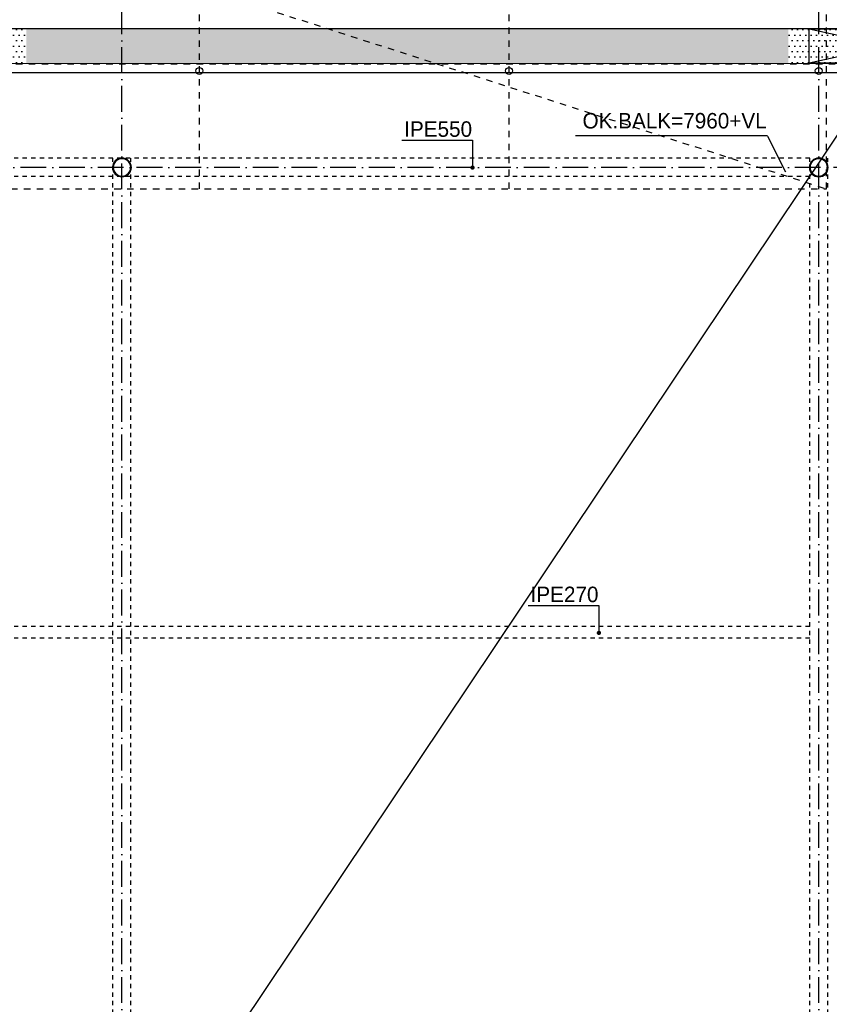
# Model space of a CAD drawing. Extents: x -41378 to 114803, y -24080 to 82188.
# Tile 46 of 137: x 36202 to 45614, y 27705 to 39143. Entities that reach past the tile are written whole.
import ezdxf

# ---------------------------------------------------------------- set-up
doc = ezdxf.new("R2010")
doc.units = 0
doc.header["$LTSCALE"] = 50
for name, pattern in [('DASHDOT', [9, 6, -1.5, 0, -1.5]), ('DASHED', [3, 1.5, -1.5]), ('HIDDEN', [2, 1, -1]), ('HIDDEN2', [4.7625, 3.175, -1.5875])]:
    doc.linetypes.add(name, pattern=pattern)
for name, color, linetype in [('AL$1----_ALGEMEEN', 7, 'CONTINUOUS'), ('AL$7----_STRAMIEN', 1, 'DASHDOT'), ('AL23----_VLOEREN', 4, 'CONTINUOUS'), ('AL28----_KONSTRUKTIE', 3, 'CONTINUOUS'), ('AL32----_BINNENKOZ', 7, 'CONTINUOUS'), ('AL34----_BALUSTRADES', 4, 'DASHED'), ('BOUW', 8, 'CONTINUOUS'), ('KABELGGOOT1', 8, 'CONTINUOUS'), ('MV-BINNENKOZIJN', 1, 'CONTINUOUS'), ('WM570---', 1, 'CONTINUOUS')]:
    doc.layers.add(name, color=color, linetype=linetype)
doc.styles.add('BURO-018', font='BUROFONT.shx', dxfattribs={"height": 90})
pattern_1 = [(0, (0, 200000), (31.75, 63.5), [0, -63.5])]

msp = doc.modelspace()

# ---------------------------------------------------------------- hatches: boundary and pattern name
at = {"layer": 'KABELGGOOT1'}
h = msp.add_hatch(dxfattribs=at)
h.set_pattern_fill('DOTS', color=256, scale=40, style=0)
h.set_pattern_definition(pattern_1)
h.paths.add_polyline_path([(36278.2, 39038.5), (31990.5, 39038.5), (31990.5, 38635.1), (36278.2, 38635.7)])
h = msp.add_hatch(dxfattribs=at)
h.set_pattern_fill('DOTS', color=256, scale=40, style=0)
h.set_pattern_definition(pattern_1)
h.paths.add_polyline_path([(40869.2, 39038.5), (36278.2, 39038.5), (36278.2, 38635.7), (40869.2, 38636.2)])
h.paths.add_polyline_path([(45136.1, 39038.5), (40869.2, 39038.5), (40869.2, 38636.2), (45136.1, 38636.7)])
h = msp.add_hatch(dxfattribs=at)
h.set_pattern_fill('DOTS', color=256, scale=40, style=0)
h.set_pattern_definition(pattern_1)
h.paths.add_polyline_path([(47242.5, 39038.3), (46280.5, 39038.3), (45380.5, 39038), (45380.4, 38636.8), (47242.5, 38637)])
h.paths.add_polyline_path([(45380.5, 39038.5), (45136.1, 39038.5), (45136.1, 38636.7), (45380.4, 38636.8)])
h.paths.add_polyline_path([(49997.1, 39038.3), (47242.5, 39038.3), (47242.5, 38637), (49997.1, 38637.3)])

# ---------------------------------------------------------------- linework, layer by layer
at = {"layer": 'AL$1----_ALGEMEEN', "color": 8, "linetype": 'DASHED'}
for p, q in [((20201, 45327.3), (45581, 37177.3)), ((38291, 37177.3), (38291, 45327.3)), ((41891, 37177.3), (41891, 45327.3)), ((45581, 37177.3), (45581, 45327.3)), ((20201, 37177.3), (45581, 37177.3))]:
    msp.add_line(p, q, dxfattribs=at)
at = {"layer": 'AL$7----_STRAMIEN', "color": 1}
msp.add_line((54064.3, 37427.3), (19691, 37427.3), dxfattribs=at)
at = {"layer": 'AL$7----_STRAMIEN'}
for points in [[(37391, 10167.3), (37391, 48830.7)], [(45491, 10167.3), (45491, 48830.7)]]:
    msp.add_lwpolyline(points, dxfattribs=at)
at = {"layer": 'AL23----_VLOEREN', "color": 8}
for p, q in [((46193, 38527.3), (20080, 38527.3)), ((29388.5, 13447.3), (46193, 38527.3))]:
    msp.add_line(p, q, dxfattribs=at)
at = {"layer": 'AL28----_KONSTRUKTIE', "color": 8}
for centre in [(38291, 38548.3), (41891, 38548.3), (45491, 38548.3)]:
    msp.add_circle(centre, 40, dxfattribs=at)
for centre, radius, start, end in [((37391, 37427.3), 109.5, 0, 180), ((37391, 37427.3), 101.5, 0, 180), ((45491, 37427.3), 109.5, 0, 180), ((45491, 37427.3), 101.5, 0, 180), ((37391, 37427.3), 109.5, 180, 0), ((37391, 37427.3), 101.5, 180, 0), ((45491, 37427.3), 109.5, 180, 0), ((45491, 37427.3), 101.5, 180, 0)]:
    msp.add_arc(centre, radius, start, end, dxfattribs=at)
at = {"layer": 'AL32----_BINNENKOZ', "color": 8, "linetype": 'HIDDEN2'}
msp.add_line((46262.5, 38526.5), (20080, 38527.3), dxfattribs=at)
at = {"layer": 'AL34----_BALUSTRADES', "color": 8}
msp.add_line((46283, 38627.3), (20016.9, 38627.3), dxfattribs=at)
at = {"layer": 'KABELGGOOT1'}
for p, q in [((45380.5, 39038.5, 3650), (31891.6, 39038.5, 3650)), ((45380.4, 38638, 2750), (45380.5, 39038, 2750)), ((45380.4, 38638, 2750), (45380.5, 39038, 2750)), ((46280.5, 39038.3, 2750), (45380.5, 39038.5, 3650)), ((45380.5, 39038, 2750), (46280.5, 39038.3, 2750)), ((45380.5, 39038, 2750), (46280.5, 38837.8, 3650)), ((46280.5, 38837.8, 3650), (45380.4, 38638, 2750)), ((7205.8, 38632.1), (57870.6, 38638.3)), ((46280.4, 38637.8, 3650), (45380.4, 38638, 2750))]:
    msp.add_line(p, q, dxfattribs=at)
at = {"layer": 'MV-BINNENKOZIJN'}
for p, q in [((40643.9, 37743.7), (41465.8, 37743.7)), ((41465.8, 37743.7), (41465.8, 37425.7)), ((42112.9, 32337.9), (42934.9, 32337.9)), ((42934.9, 32337.9), (42934.9, 32019.9))]:
    msp.add_line(p, q, dxfattribs=at)
at = {"layer": 'MV-BINNENKOZIJN', "color": 2, "linetype": 'HIDDEN'}
for p, q in [((45386, 37533.4), (20396.4, 37533.4)), ((45386, 37322.3), (20396.4, 37322.3)), ((45386, 32094.8), (20396.4, 32094.8)), ((45386, 31959.8), (20396.4, 31959.8))]:
    msp.add_line(p, q, dxfattribs=at)
for points in [[(37285.9, 13493.5), (37285.9, 37533.4)], [(37495.9, 13493.5), (37495.9, 37533.4)], [(45386, 13493.5), (45386, 37533.4)], [(45596, 13493.5), (45596, 37533.4)]]:
    msp.add_lwpolyline(points, dxfattribs=at)
at = {"layer": 'MV-BINNENKOZIJN', "const_width": 25}
for points in [[(41453.3, 37425.7, 1), (41478.3, 37425.7, 1)], [(42922.4, 32019.9, 1), (42947.4, 32019.9, 1)]]:
    msp.add_lwpolyline(points, format="xyb", close=True, dxfattribs=at)
at = {"layer": 'WM570---'}
for p, q in [((44896.4, 37792.6), (42663.1, 37792.6)), ((45107.7, 37372.9), (44900.5, 37787.3))]:
    msp.add_line(p, q, dxfattribs=at)

# ---------------------------------------------------------------- texts
at = {"layer": 'BOUW', "color": 1, "style": 'BURO-018'}
for s, p in [('OK.BALK=7960+VL', (42744.6, 37879.6)), ('IPE550', (40671.6, 37782.6)), ('IPE270', (42140.6, 32376.7))]:
    msp.add_text(s, height=180, dxfattribs=at).set_placement(p)

doc.saveas('drawing.dxf')
